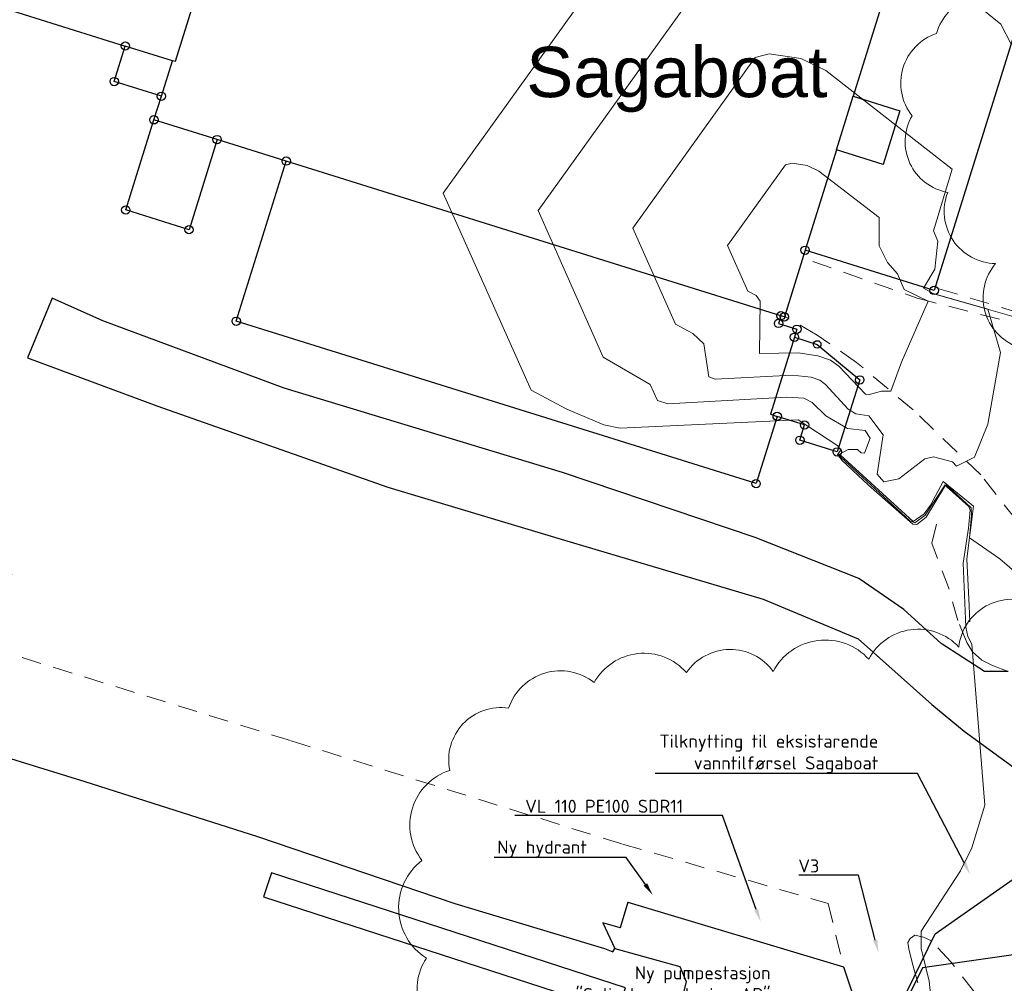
# Model space of a CAD drawing. Header units: metres. Extents: x 0 to 385757, y 0 to 6885278.
# Tile 75 of 108: x 308603 to 308679, y 6884482 to 6884556. Entities that reach past the tile are written whole.
import ezdxf
from ezdxf import colors
from ezdxf.entities.mleader import LeaderData, LeaderLine
from ezdxf.math import Vec2, Vec3

# ---------------------------------------------------------------- set-up
doc = ezdxf.new("R2010")
doc.units = ezdxf.units.M
doc.linetypes.add('STVEGKANT', pattern=[2.5, 1.5, -1])
for name, color, linetype in [('_Ny kommunal fiber', 6, 'Continuous'), ('K--DI---', 7, 'Continuous'), ('K--DI---05009--TaksprangBunn', 9, 'Continuous'), ('K--DI---05014--Takkant-HUS_PRIKK', 8, 'Continuous'), ('K--DI---06099--FiktivAvgrensningForAnlegg', 9, 'Continuous'), ('K--DI---09111--KantUtsnitt', 9, 'Continuous'), ('K--DI---Flateavgrensning', 9, 'Continuous'), ('K--DI---VegAnnenAvgrensning', 9, 'Continuous')]:
    doc.layers.add(name, color=color, linetype=linetype)
doc.layers.add('_Tiltak', color=1, linetype='Continuous', lineweight=0, true_color=0xff0000)
for name, color, linetype, lineweight in [('K--DI---03005--KystkonturTekniskeAnlegg-VANN', 8, 'Continuous', 30), ('K--DI---05081--Taksprang-HUSDIV', 8, 'Continuous', 9), ('K--DI---06002--MurLoddrett-STMUR', 8, 'STREK MED BDS208', 9), ('K--DI---06613--KaiBryggeKant-KAI', 8, 'Continuous', 9), ('K--DI---07007--AnnetVegarealAvgrensning-STVEGKANT', 252, 'STVEGKANT', 20), ('K--DI---Høydekurve-KURVE', 8, 'Continuous', 9), ('K--DI---Høydekurve-TKURVE', 7, 'Continuous', 20)]:
    doc.layers.add(name, color=color, linetype=linetype, lineweight=lineweight)
doc.layers.add('K--DI---HUS_PRIKK', color=7, linetype='Continuous', true_color=0x000000)
doc.styles.add('Ledninger', font='arial.ttf')
doc.styles.get("Standard").update_dxf_attribs({"font": 'isocpeur.ttf'})
doc.linetypes.add('STREK MED BDS208', pattern='A,3.5,[208,BDS.shx,S=128,R=0,X=0,Y=0]', length=3.5)

# ---------------------------------------------------------------- blocks, each defined once
blk = doc.blocks.new('BDS199')
at = {"layer": 'K--DI---'}
blk.add_circle((0, 0), 5, dxfattribs=at)

msp = doc.modelspace()

# ---------------------------------------------------------------- linework, layer by layer
at = {"layer": '_Ny kommunal fiber', "linetype": 'Continuous'}
for points in [[(308671.6372, 6884473.868), (308668.6373, 6884476.2208), (308673.4869, 6884486.152), (308681.6756, 6884491.8987), (308689.7977, 6884502.5791), (308691.1413, 6884517.1262), (308687.2373, 6884538.4707), (308679.6318, 6884552.3878)], [(308702.49, 6884470.4614), (308695.685, 6884484.4436), (308692.3535, 6884486.3717), (308672.5134, 6884483.5407), (308668.9176, 6884476.2677)]]:
    msp.add_lwpolyline(points, dxfattribs=at)
at = {"layer": '_Tiltak', "linetype": 'Continuous'}
for points in [[(308679.7978, 6884557.2817, 0.5205671), (308673.5853, 6884555.0695, 0.5205671), (308673.5853, 6884555.0695, 0.5205671), (308671.713, 6884548.7733, 0.5205671), (308671.713, 6884548.7733, 0.5205671), (308674.4363, 6884542.9025, 0.5205671), (308674.4363, 6884542.9025, 0.5205671), (308678.0958, 6884537.4571, 0.5205671), (308678.0958, 6884537.4571, 0.5205671), (308679.7978, 6884531.0759, 0.5205671)], [(308681.1594, 6884511.3364, 0.5205671), (308675.2873, 6884508.1032, 0.5205671), (308675.2873, 6884508.1032, 0.5205671), (308668.3941, 6884507.1672, 0.5205671), (308668.3941, 6884507.1672, 0.5205671), (308661.0752, 6884506.2314, 0.5205671), (308661.0752, 6884506.2314, 0.5205671), (308654.4372, 6884506.1463, 0.5205671), (308654.4372, 6884506.1463, 0.5205671), (308647.3736, 6884505.3805, 0.5205671), (308647.3736, 6884505.3805, 0.5205671), (308640.8207, 6884503.4236, 0.5205671), (308640.8207, 6884503.4236, 0.5205671), (308636.3102, 6884498.6588, 0.5205671), (308636.3102, 6884498.6588, 0.5205671), (308634.1827, 6884491.767, 0.5205671), (308634.1827, 6884491.767, 0.5205671), (308634.5231, 6884484.2797, 0.5205671), (308634.5231, 6884484.2797, 0.5205671), (308636.9911, 6884477.8984, 0.5205671)]]:
    msp.add_lwpolyline(points, format="xyb", dxfattribs=at)
at = {"layer": 'K--DI---03005--KystkonturTekniskeAnlegg-VANN', "elevation": 0.61, "flags": 128}
for points in [[(308579.04, 6884507.77), (308588.34, 6884503.99), (308596.37, 6884501.51), (308608.36, 6884497.8), (308621.58, 6884493.59), (308636.69, 6884488.47), (308648.16, 6884485.02), (308648.8, 6884484.76)], [(308648.8, 6884484.76), (308648.95, 6884485.02), (308653.93, 6884483.65), (308654.41, 6884482.49), (308653.11, 6884477.06), (308654.93, 6884476.51)]]:
    msp.add_lwpolyline(points, dxfattribs=at)
at = {"layer": 'K--DI---05009--TaksprangBunn', "linetype": 'Continuous'}
for points, elevation in [([(308621.39, 6884572.48), (308615.28, 6884552.92), (308615.08, 6884552.98)], 11.69), ([(308665.92, 6884546.16), (308667.2, 6884550.26)], 9.25), ([(308618.5, 6884546.95), (308613.66, 6884548.46)], 8.78), ([(308661.67, 6884533.46), (308623.79, 6884545.3)], 7.01), ([(308662.7, 6884531.82), (308660.86, 6884525.94), (308661.38, 6884525.76)], 6.61)]:
    msp.add_lwpolyline(points, dxfattribs=dict(at, elevation=elevation))
for points in [[(308624.48, 6884582.37, 6.78), (308621.39, 6884572.48, 7.84), (308669.45, 6884557.46, 7.66), (308667.2, 6884550.26, 7.84), (308670.78, 6884549.15, 7.7), (308669.49, 6884545.04, 7.7), (308665.92, 6884546.16, 7.86), (308663.52, 6884538.48, 7.84)], [(308614.23, 6884550.27, 5.39), (308615.08, 6884552.98, 5.39), (308611.47, 6884554.11, 4.73)]]:
    msp.add_polyline3d(points, dxfattribs=at)
at = {"layer": 'K--DI---05014--Takkant-HUS_PRIKK', "flags": 128}
for points, elevation in [([(308613.66, 6884548.46), (308614.23, 6884550.27)], 11.69), ([(308618.5, 6884546.95), (308616.35, 6884540.05), (308611.51, 6884541.56), (308613.66, 6884548.46)], 8.78), ([(308623.79, 6884545.3), (308618.5, 6884546.95)], 11.69), ([(308661.38, 6884525.76), (308659.77, 6884520.61), (308619.96, 6884533.04), (308623.79, 6884545.3)], 7.01), ([(308663.52, 6884538.48), (308661.93, 6884533.38), (308661.67, 6884533.46)], 11.69), ([(308661.67, 6884533.46), (308661.49, 6884532.87), (308662.89, 6884532.43), (308662.7, 6884531.82)], 7.01), ([(308662.7, 6884531.82), (308664.45, 6884531.27), (308667.7, 6884528.55), (308665.98, 6884523.04), (308663.12, 6884523.93), (308663.48, 6884525.1), (308661.38, 6884525.76)], 6.61)]:
    msp.add_lwpolyline(points, dxfattribs=dict(at, elevation=elevation))
at = {"layer": 'K--DI---05014--Takkant-HUS_PRIKK'}
for points in [[(308624.48, 6884582.37, 6.78), (308682.42, 6884564.27, 6.78), (308673.4, 6884535.4, 6.78), (308663.52, 6884538.48, 7.84)], [(308591.84, 6884560.24, 12.43), (308603.65, 6884556.55, 13.37), (308611.47, 6884554.11, 12.74)], [(308614.23, 6884550.27, 5.39), (308610.62, 6884551.39, 4.73), (308611.47, 6884554.11, 4.73)]]:
    msp.add_polyline3d(points, dxfattribs=at)
at = {"layer": 'K--DI---05081--Taksprang-HUSDIV', "flags": 128}
for points, elevation in [([(308621.39, 6884572.48), (308669.45, 6884557.46), (308667.2, 6884550.26)], 11.69), ([(308614.23, 6884550.27), (308615.08, 6884552.98)], 11.69), ([(308667.2, 6884550.26), (308665.92, 6884546.16)], 11.69), ([(308618.5, 6884546.95), (308613.66, 6884548.46)], 11.69), ([(308665.92, 6884546.16), (308663.52, 6884538.48)], 11.69), ([(308661.67, 6884533.46), (308623.79, 6884545.3)], 11.69), ([(308662.7, 6884531.82), (308660.86, 6884525.94), (308661.38, 6884525.76)], 7.01)]:
    msp.add_lwpolyline(points, dxfattribs=dict(at, elevation=elevation))
at = {"layer": 'K--DI---05081--Taksprang-HUSDIV'}
for points in [[(308621.39, 6884572.48, 12.43), (308615.28, 6884552.92, 12.43), (308615.08, 6884552.98, 12.45), (308611.47, 6884554.11, 12.74)], [(308665.92, 6884546.16, 9.25), (308669.49, 6884545.04, 9.08), (308670.78, 6884549.15, 9.08), (308667.2, 6884550.26, 9.25)]]:
    msp.add_polyline3d(points, dxfattribs=at)
at = {"layer": 'K--DI---06002--MurLoddrett-STMUR'}
for points in [[(308680.05, 6884533.23, 3.61), (308673.46, 6884535.12, 4.61)], [(308666.21, 6884522.81, 3.87), (308671.8, 6884517.7, 3.87), (308672.64, 6884518.3, 3.87), (308673.12, 6884518.95, 3.9), (308674.1, 6884520.78, 4.04), (308676.41, 6884518.88, 3.57), (308675.9, 6884514.86, 2.62), (308676.09, 6884511.25, 2.48), (308676.14, 6884510.04, 2.29)], [(308579.04, 6884507.77, 1.36), (308588.34, 6884503.99, 1.45), (308596.37, 6884501.51, 1.48), (308608.36, 6884497.8, 1.49), (308621.58, 6884493.59, 1.61), (308636.69, 6884488.47, 1.54), (308648.16, 6884485.02, 1.55), (308648.8, 6884484.76, 1.68)]]:
    msp.add_polyline3d(points, dxfattribs=at)
at = {"layer": 'K--DI---06099--FiktivAvgrensningForAnlegg', "linetype": 'Continuous'}
msp.add_polyline3d([(308649.95, 6884488.56, 1.86), (308666.45, 6884483.62, 1.83), (308667.88, 6884479.32, 1.81), (308668.06, 6884474.53, 1.8)], dxfattribs=at)
at = {"layer": 'K--DI---06613--KaiBryggeKant-KAI'}
msp.add_polyline3d([(308649.95, 6884488.56, 1.86), (308649.35, 6884486.6, 1.86), (308648.03, 6884486.98, 1.86), (308648.95, 6884485.02, 1.86), (308653.93, 6884483.65, 1.86), (308654.41, 6884482.49, 1.86), (308653.11, 6884477.06, 1.63), (308654.93, 6884476.51, 1.63), (308655.17, 6884477.27, 1.63), (308668.06, 6884474.53, 1.8)], dxfattribs=at)
at = {"layer": 'K--DI---07007--AnnetVegarealAvgrensning-STVEGKANT'}
for points in [[(308664.11, 6884537.62, 5.9), (308672.11, 6884534.81, 5.18), (308680.45, 6884532.67, 3.41), (308680.56, 6884533.01, 3.38), (308680.33, 6884533.48, 3.38), (308679.98, 6884533.67, 3.37), (308673.47, 6884535.62, 3.32)], [(308684.36, 6884510.44, 3.01), (308681.24, 6884515.85, 3.49), (308676.96, 6884521.29, 3.6), (308671.79, 6884526.25, 4.68), (308667.46, 6884529.89, 5.5), (308664.45, 6884531.98, 5.62), (308661.95, 6884533.43, 5.88)], [(308679.07, 6884506.23, 2.33), (308677.87, 6884506.68, 2.25), (308677.05, 6884507.1, 2.09), (308676.34, 6884507.74, 1.94), (308675.9, 6884508.44, 1.89), (308675.21, 6884510.13, 1.83), (308674.54, 6884512.53, 1.81), (308673.21, 6884516.05, 1.68), (308673.64, 6884517.73, 1.73)], [(308602.78, 6884513.66, 1.58), (308601.18, 6884508.03, 1.87), (308624.18, 6884500.92, 1.92), (308649.55, 6884493.01, 1.79), (308665.29, 6884488.48, 1.87), (308666.45, 6884483.62, 1.83)], [(308693.31, 6884490.78, 3.18), (308691.89, 6884488.76, 3.18), (308689.48, 6884479.23, 3.26), (308684.21, 6884480.64, 2.89), (308682.86, 6884479.49, 2.89), (308682.21, 6884478.34, 2.89), (308681.56, 6884476.13, 2.9), (308676.98, 6884476.87, 2.78), (308676.48, 6884481.67, 2.49), (308674.71, 6884483.97, 2.27), (308673.2, 6884485.6, 2.12), (308672.59, 6884485.89, 2.04), (308671.93, 6884486.05, 1.89), (308671.55, 6884485.8, 1.88), (308671.39, 6884485.49, 1.88), (308671.45, 6884485.01, 1.88), (308671.73, 6884483.84, 1.88), (308672.9, 6884479.93, 1.88), (308673.75, 6884477.32, 1.88), (308674.52, 6884476.1, 1.89), (308675, 6884475.5, 1.89)]]:
    msp.add_polyline3d(points, dxfattribs=at)
at = {"layer": 'K--DI---09111--KantUtsnitt', "linetype": 'Continuous', "elevation": 0.61}
for points in [[(308579.04, 6884507.77), (308588.34, 6884503.99), (308596.37, 6884501.51), (308608.36, 6884497.8), (308621.58, 6884493.59), (308636.69, 6884488.47), (308648.16, 6884485.02), (308648.8, 6884484.76)], [(308648.8, 6884484.76), (308648.95, 6884485.02), (308653.93, 6884483.65), (308654.41, 6884482.49), (308653.11, 6884477.06), (308654.93, 6884476.51)]]:
    msp.add_lwpolyline(points, dxfattribs=at)
at = {"layer": 'K--DI---09111--KantUtsnitt', "linetype": 'Continuous'}
for points in [[(308679.07, 6884506.23, 2.33), (308677.26, 6884506.24, 2.14), (308673.94, 6884508.38, 1.87), (308671.07, 6884510.98, 1.64), (308667.63, 6884513.34, 1.58), (308659.69, 6884516.49, 1.58), (308644.95, 6884521.47, 1.62), (308623.64, 6884527.92, 1.64), (308609.74, 6884533.07, 1.62), (308605.87, 6884534.8, 1.59), (308603.99, 6884530.25, 1.59), (308613.88, 6884526.57, 1.76), (308631.56, 6884520.33, 1.87), (308644.84, 6884516.37, 1.86), (308660.32, 6884511.76, 1.83), (308667.57, 6884508.73, 1.85), (308673.23, 6884503.71, 1.97), (308675.69, 6884501.67, 2.03), (308680.8, 6884497.93, 2.25), (308684.77, 6884495.25, 2.33), (308689.62, 6884492.03, 2.86), (308693.31, 6884490.78, 3.18)], [(308649.95, 6884488.56, 1.86), (308649.35, 6884486.6, 1.86), (308648.03, 6884486.98, 1.86), (308648.95, 6884485.02, 1.86), (308653.93, 6884483.65, 1.86), (308654.41, 6884482.49, 1.86), (308653.11, 6884477.06, 1.63), (308654.93, 6884476.51, 1.63), (308655.17, 6884477.27, 1.63), (308668.06, 6884474.53, 1.8)], [(308649.95, 6884488.56, 1.86), (308666.45, 6884483.62, 1.83), (308667.88, 6884479.32, 1.81), (308668.06, 6884474.53, 1.8)]]:
    msp.add_polyline3d(points, dxfattribs=at)
at = {"layer": 'K--DI---Flateavgrensning', "linetype": 'Continuous', "elevation": -0.01}
msp.add_lwpolyline([(308649.77, 6884482.01), (308622.66, 6884490.83), (308622.06, 6884488.99), (308649.17, 6884480.17), (308649.77, 6884482.01)], dxfattribs=at)
at = {"layer": 'K--DI---Høydekurve-KURVE', "flags": 128}
for points, elevation in [([(308673.23, 6884480.61), (308673.02, 6884482.52), (308672.4, 6884485.02), (308672.41, 6884486.36), (308675.41, 6884490.98), (308676.29, 6884492.72), (308677.29, 6884495.99), (308676.29, 6884508.31), (308675.97, 6884508.92), (308675.82, 6884509.63), (308675.61, 6884514.52), (308676.02, 6884517.21), (308676.16, 6884518.58), (308676.06, 6884518.85), (308674.34, 6884520.39), (308674.19, 6884520.36), (308672.79, 6884518.04), (308672.07, 6884517.49), (308671.77, 6884517.5), (308668.37, 6884520.49), (308666.35, 6884522.37), (308665.99, 6884522.85), (308666.26, 6884523.17), (308666.03, 6884523.51), (308662.98, 6884525.49), (308649.37, 6884524.85), (308648.1, 6884525.1), (308645.28, 6884526.3), (308642.54, 6884527.77), (308635.82, 6884542.85), (308655.06, 6884569.65)], 2), ([(308681.56, 6884512.14), (308678.43, 6884514.85), (308676.1, 6884516.47), (308676.26, 6884518.23), (308676.22, 6884518.77), (308674.51, 6884520.35), (308674.23, 6884520.51), (308672.7, 6884518.2), (308671.92, 6884517.61), (308671.52, 6884517.79), (308666.27, 6884522.61), (308666.11, 6884522.83), (308666.82, 6884523.22), (308667.52, 6884523.22), (308667.81, 6884522.96), (308668.07, 6884522.95), (308668.5, 6884524.1), (308668.12, 6884524.67), (308666.76, 6884524.83), (308665.1, 6884525.81), (308664.05, 6884526.83), (308663.43, 6884527.15), (308662.1, 6884527.22), (308653, 6884526.72), (308652.21, 6884526.98), (308651.65, 6884528.2), (308648.07, 6884530.29), (308643.07, 6884541.51), (308657.38, 6884561.43)], 3), ([(308676.67, 6884557.27), (308678.51, 6884555.77), (308679.29, 6884554.24)], 3), ([(308677.5, 6884533.96), (308678.47, 6884530.66), (308677.52, 6884525.16), (308676.49, 6884522.63), (308675.11, 6884521.96), (308674.8, 6884522.27), (308673.35, 6884522.67), (308672.68, 6884522.5), (308670.69, 6884520.97), (308669.54, 6884520.75), (308669.03, 6884521.33), (308669.49, 6884524.35), (308668.4, 6884525.8), (308667.39, 6884525.96), (308666.82, 6884526.32), (308665.07, 6884528.21), (308664.64, 6884528.53), (308663.97, 6884528.77), (308662.54, 6884528.92), (308656.62, 6884528.6), (308656.15, 6884528.79), (308655.77, 6884531.31), (308654.93, 6884532.1), (308653.6, 6884532.82), (308650.33, 6884540.17), (308659.7, 6884553.22), (308660.76, 6884553.52), (308663.18, 6884553.15), (308665.11, 6884552.24), (308674.77, 6884544.68), (308673.36, 6884539.97), (308673.68, 6884539.18), (308673.45, 6884537.02), (308672.59, 6884535.57), (308673.33, 6884535.16), (308677.5, 6884533.96)], 4)]:
    msp.add_lwpolyline(points, dxfattribs=dict(at, elevation=elevation))
at = {"layer": 'K--DI---Høydekurve-TKURVE', "elevation": 5, "flags": 128}
msp.add_lwpolyline([(308662.02, 6884545.01), (308662.52, 6884545.15), (308663.67, 6884544.97), (308664.58, 6884544.54), (308669.2, 6884540.99), (308669.2, 6884538.82), (308669.83, 6884537.54), (308670.59, 6884536.68), (308671.1, 6884535.48), (308672.95, 6884534.59), (308670.91, 6884529.91), (308670.09, 6884527.68), (308669.37, 6884527.7), (308668.35, 6884527.41), (308668.13, 6884527.45), (308666.1, 6884529.6), (308665.47, 6884530.05), (308664.5, 6884530.39), (308662.98, 6884530.63), (308660.03, 6884530.57), (308660.09, 6884534.58), (308659.76, 6884535.01), (308659.13, 6884535.35), (308657.58, 6884538.83), (308662.02, 6884545.01)], dxfattribs=at)
at = {"layer": 'K--DI---VegAnnenAvgrensning', "linetype": 'Continuous'}
msp.add_polyline3d([(308679.07, 6884506.23, 2.33), (308677.26, 6884506.24, 2.14), (308673.94, 6884508.38, 1.87), (308671.07, 6884510.98, 1.64), (308667.63, 6884513.34, 1.58), (308659.69, 6884516.49, 1.58), (308644.95, 6884521.47, 1.62), (308623.64, 6884527.92, 1.64), (308609.74, 6884533.07, 1.62), (308605.87, 6884534.8, 1.59), (308603.99, 6884530.25, 1.59), (308613.88, 6884526.57, 1.76), (308631.56, 6884520.33, 1.87), (308644.84, 6884516.37, 1.86), (308660.32, 6884511.76, 1.83), (308667.57, 6884508.73, 1.85), (308673.23, 6884503.71, 1.97), (308675.69, 6884501.67, 2.03), (308680.8, 6884497.93, 2.25), (308684.77, 6884495.25, 2.33), (308689.62, 6884492.03, 2.86), (308693.31, 6884490.78, 3.18)], dxfattribs=at)

# ---------------------------------------------------------------- block references
at = {"layer": 'K--DI---HUS_PRIKK', "linetype": 'Continuous'}
for p, xscale, yscale, rotation in [((308611.47, 6884554.11, 4.73), 0.06385925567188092, 0.06385925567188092, 72.64597536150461), ((308611.47, 6884554.11, 12.74), 0.0638738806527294, 0.0638738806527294, 342.6710099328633), ((308610.62, 6884551.39, 4.73), 0.06385925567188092, 0.06385925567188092, 72.64597536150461), ((308614.23, 6884550.27, 5.39), 0.06392809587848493, 0.06392809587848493, 162.7635328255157), ((308614.23, 6884550.27, 11.69), 0.0637858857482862, 0.0637858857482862, 72.51989243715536), ((308613.66, 6884548.46, 11.69), 0.0637858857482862, 0.0637858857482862, 72.51989243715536), ((308613.66, 6884548.46, 8.78), 0.0638868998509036, 0.0638868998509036, 72.69326860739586), ((308618.5, 6884546.95, 8.78), 0.06388689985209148, 0.06388689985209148, 252.6932686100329), ((308618.5, 6884546.95, 11.69), 0.06387727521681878, 0.06387727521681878, 162.6768160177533), ((308623.79, 6884545.3, 7.01), 0.06386236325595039, 0.06386236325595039, 72.65129752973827), ((308623.79, 6884545.3, 11.69), 0.06387727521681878, 0.06387727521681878, 162.6768160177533), ((308611.51, 6884541.56, 8.78), 0.0638868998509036, 0.0638868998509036, 72.69326860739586), ((308616.35, 6884540.05, 8.78), 0.06387500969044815, 0.06387500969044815, 162.6729412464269), ((308663.52, 6884538.48, 7.84), 0.06388241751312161, 0.06388241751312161, 162.6856081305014), ((308663.52, 6884538.48, 11.69), 0.06388168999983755, 0.06388168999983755, 252.6843644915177), ((308673.4, 6884535.4, 6.78), 0.06388241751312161, 0.06388241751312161, 162.6856081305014), ((308661.67, 6884533.46, 7.01), 0.06408798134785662, 0.06408798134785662, 253.0338518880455), ((308661.67, 6884533.46, 11.69), 0.06400692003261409, 0.06400692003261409, 162.8972710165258), ((308661.93, 6884533.38, 11.69), 0.06400692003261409, 0.06400692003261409, 162.8972710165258), ((308619.96, 6884533.04, 7.01), 0.06386236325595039, 0.06386236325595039, 72.65129752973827), ((308661.49, 6884532.87, 7.01), 0.06380499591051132, 0.06380499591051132, 342.5528115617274), ((308662.7, 6884531.82, 6.61), 0.06380499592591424, 0.06380499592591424, 342.552811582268), ((308662.7, 6884531.82, 7.01), 0.06389053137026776, 0.06389053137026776, 252.6994727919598), ((308662.89, 6884532.43, 7.01), 0.06389053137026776, 0.06389053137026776, 252.6994727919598), ((308664.45, 6884531.27, 6.61), 0.05679102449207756, 0.05679102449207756, 320.0732597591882), ((308667.7, 6884528.55, 6.61), 0.06386963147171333, 0.06386963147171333, 252.6637396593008), ((308661.38, 6884525.76, 6.61), 0.06380499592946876, 0.06380499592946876, 162.5528115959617), ((308661.38, 6884525.76, 7.01), 0.06385555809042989, 0.06385555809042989, 252.6396408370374), ((308663.48, 6884525.1, 6.61), 0.06380499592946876, 0.06380499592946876, 162.5528115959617), ((308663.12, 6884523.93, 6.61), 0.06400692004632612, 0.06400692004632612, 72.89727104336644), ((308665.98, 6884523.04, 6.61), 0.06389929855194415, 0.06389929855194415, 162.7144427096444), ((308659.77, 6884520.61, 7.01), 0.06386739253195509, 0.06386739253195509, 162.6599077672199)]:
    msp.add_blockref('BDS199', p, dxfattribs=dict(at, xscale=xscale, yscale=yscale, rotation=rotation))

# ---------------------------------------------------------------- texts
at = {"style": 'Ledninger'}
msp.add_text('Sagaboat', height=3.85597, dxfattribs=at).set_placement((308642.1713, 6884550.1951))

# ---------------------------------------------------------------- leaders
at = {"layer": '_Tiltak', "linetype": 'Continuous'}
ml = msp.add_multileader_mtext('Standard', dxfattribs=at)
ml.set_content('Tilknytting til eksistarende\\Pvanntilførsel Sagaboat', color=256)
ml.set_leader_properties()
ml.build(insert=Vec2(0, 0))
ml.multileader.update_dxf_attribs({"text_left_attachment_type": 6, "text_right_attachment_type": 5, "dogleg_length": 2, "arrow_head_size": 1})
ctx = ml.context
ctx.base_point, ctx.char_height, ctx.arrow_head_size, ctx.landing_gap_size, ctx.plane_origin = Vec3(308651.5286, 6884500.0976), 1, 1, 1, Vec3(308676.1561, 6884490.7009)
ctx.left_attachment, ctx.right_attachment, ctx.text_align_type = 6, 5, 2
notes = []
notes.append((ctx, [(0, (1, 1, 0), (308672.1286, 6884498.431), (-1, 0), 2, [(0, [(308676.1561, 6884490.7009)], 0, [])])]))
ctx.mtext.insert, ctx.mtext.alignment, ctx.mtext.flow_direction = Vec3(308669.1286, 6884501.3976), 3, 5
ml = msp.add_multileader_mtext('Standard', dxfattribs=at)
ml.set_content('VL 110 PE100 SDR11', color=256)
ml.set_leader_properties()
ml.build(insert=Vec2(0, 0))
ml.multileader.update_dxf_attribs({"text_left_attachment_type": 6, "text_right_attachment_type": 5, "dogleg_length": 2, "arrow_head_size": 1})
ctx = ml.context
ctx.base_point, ctx.char_height, ctx.arrow_head_size, ctx.landing_gap_size, ctx.plane_origin = Vec3(308641.4945, 6884495.2122), 1, 1, 1, Vec3(308660.1172, 6884487.0671)
ctx.left_attachment, ctx.right_attachment, ctx.text_align_type = 6, 5, 2
notes.append((ctx, [(0, (1, 1, 0), (308657.1945, 6884495.2122), (-1, 0), 2, [(0, [(308660.1172, 6884487.0671)], 0, [])])]))
ctx.mtext.insert, ctx.mtext.alignment, ctx.mtext.flow_direction = Vec3(308654.1945, 6884496.4122), 3, 5
ml = msp.add_multileader_mtext('Standard', dxfattribs=at)
ml.set_content('Ny hydrant', color=256)
ml.set_leader_properties()
ml.build(insert=Vec2(0, 0))
ml.multileader.update_dxf_attribs({"text_left_attachment_type": 6, "text_right_attachment_type": 5, "dogleg_length": 2, "arrow_head_size": 1})
ctx = ml.context
ctx.base_point, ctx.char_height, ctx.arrow_head_size, ctx.landing_gap_size, ctx.plane_origin = Vec3(308639.2178, 6884491.9896, 0.2396), 1, 1, 1, Vec3(308651.8669, 6884489.1059, 0.2396)
ctx.left_attachment, ctx.right_attachment, ctx.text_align_type = 6, 5, 2
notes.append((ctx, [(0, (1, 1, 0), (308649.8178, 6884491.9896, 0.2396), (-1, 0), 2, [(0, [(308651.8669, 6884489.1059, 0.2396)], 0, [])])]))
ctx.mtext.insert, ctx.mtext.alignment, ctx.mtext.flow_direction = Vec3(308646.8178, 6884493.2896, 0.2396), 3, 5
ml = msp.add_multileader_mtext('Standard', dxfattribs=at)
ml.set_content('V3', color=256)
ml.set_leader_properties()
ml.build(insert=Vec2(0, 0))
ml.multileader.update_dxf_attribs({"text_left_attachment_type": 6, "text_right_attachment_type": 5, "dogleg_length": 2, "arrow_head_size": 1})
ctx = ml.context
ctx.base_point, ctx.char_height, ctx.arrow_head_size, ctx.landing_gap_size, ctx.plane_origin = Vec3(308662.2013, 6884490.6459, 0.6686), 1, 1, 1, Vec3(308669.1403, 6884484.7015, 0.6686)
ctx.left_attachment, ctx.right_attachment, ctx.text_align_type = 6, 5, 2
notes.append((ctx, [(0, (1, 1, 0), (308667.6013, 6884490.6459, 0.6686), (-1, 0), 2, [(0, [(308669.1403, 6884484.7015, 0.6686)], 0, [])])]))
ctx.mtext.insert, ctx.mtext.alignment, ctx.mtext.flow_direction = Vec3(308664.6013, 6884491.8459, 0.6686), 3, 5
ml = msp.add_multileader_mtext('Standard', dxfattribs=at)
ml.set_content('Ny pumpestasjon\\P"Selje brannstasjon AP"', color=256)
ml.set_leader_properties()
ml.build(insert=Vec2(0, 0))
ml.multileader.update_dxf_attribs({"text_left_attachment_type": 6, "text_right_attachment_type": 5, "dogleg_length": 2, "arrow_head_size": 1})
ctx = ml.context
ctx.base_point, ctx.char_height, ctx.arrow_head_size, ctx.landing_gap_size, ctx.plane_origin = Vec3(308645.2723, 6884482.3642), 1, 1, 1, Vec3(308666.2838, 6884474.2166)
ctx.left_attachment, ctx.right_attachment, ctx.text_align_type = 6, 5, 2
notes.append((ctx, [(0, (1, 1, 0), (308663.8723, 6884480.6975), (-1, 0), 2, [(0, [(308667.178, 6884475.8299)], 0, [])])]))
ctx.mtext.insert, ctx.mtext.alignment, ctx.mtext.flow_direction = Vec3(308660.8723, 6884483.6642), 3, 5
for ctx, leaders in notes:
    for number, flags, end, landing, length, lines in leaders:
        leader = LeaderData()
        leader.index, (leader.has_last_leader_line, leader.has_dogleg_vector, leader.attachment_direction) = number, flags
        leader.last_leader_point, leader.dogleg_vector, leader.dogleg_length = Vec3(end), Vec3(landing), length
        for number, points, colour, breaks in lines:
            line = LeaderLine()
            line.index, line.vertices, line.color, line.breaks = number, Vec3.list(points), colors.encode_raw_color(colour), breaks
            leader.lines.append(line)
        ctx.leaders.append(leader)

doc.saveas('drawing.dxf')
